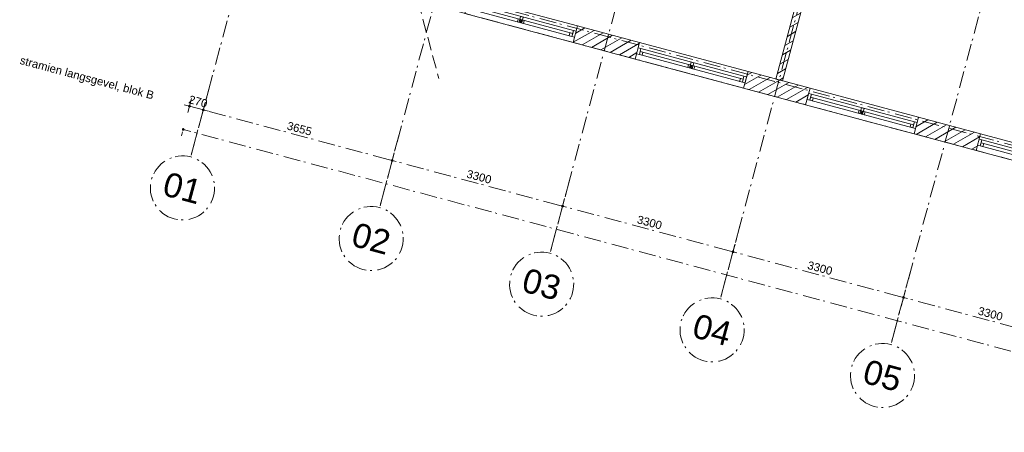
# Model space of a CAD drawing. Header units: millimetres. Extents: x -7616 to 74263, y -34032 to 21987.
# Tile 1 of 60: x -7079 to 11335, y -19631 to -11911. Entities that reach past the tile are written whole.
import ezdxf
from ezdxf.enums import TextEntityAlignment as Align

# ---------------------------------------------------------------- set-up
doc = ezdxf.new("R2010")
doc.units = ezdxf.units.MM
doc.header["$LTSCALE"] = 508
doc.header["$PDMODE"] = 1
doc.header["$PDSIZE"] = -2
doc.linetypes.add('Dash Style-2', pattern=[0.694425, 0.48607, -0.208355])
doc.linetypes.add('Dash Style-6', pattern=[1.04164, 0.625, -0.20828, 0.06943, -0.13893])
doc.layers.get('0').update_dxf_attribs({"lineweight": 0})
doc.layers.get('DEFPOINTS').update_dxf_attribs({"lineweight": 0})
for name, color, linetype, lineweight in [('(00) tekening-stramien-algemeen', 7, 'Dash Style-6', 0), ('(04) bouwaanvraag-brandweer-bestaand-WBDBO 60min', 1, 'Dash Style-2', 0), ('(21) buitenwanden-bestaand', 7, 'Continuous', 0), ('None', 7, 'Continuous', 0)]:
    doc.layers.add(name, color=color, linetype=linetype, lineweight=lineweight)
doc.styles.add('Arial', font='Arial')
doc.styles.add('Helvetica', font='Helvetica')
doc.dimstyles.new('KE __', dxfattribs={"dimtxt": 151.308594, "dimasz": 50.074463, "dimexe": 125, "dimexo": 500, "dimgap": 25, "dimtad": 1, "dimdec": 1, "dimtxsty": 'Helvetica', "dimblk": 'DOT', "dimblk1": 'DOT', "dimblk2": 'DOT', "dimcen": 0, "dimdle": 100, "dimazin": 0, "dimtfac": 0.8, "dimtdec": 1, "dimtix": 1, "dimtmove": 0, "dimatfit": 0, "dimldrblk": 'DOT', "dimfxl": 150, "dimfxlon": 1, "dimfrac": 2, "dimtolj": 1, "dimarcsym": 0})
pattern_1 = [(45, (0, 0), (-89.8026, 89.8026), [])]

# ---------------------------------------------------------------- blocks, each defined once
blk = doc.blocks.new('merk a1 plt')
at = {"layer": 'None', "color": 17, "lineweight": 0, "transparency": 33554687, "flags": 128}
for points in [[(0, 320), (2100, 320), (2100, 0), (0, 0)], [(53, 217), (53, 103), (0, 103), (0, 217)], [(53, 217), (2047, 217), (2047, 103), (53, 103)], [(53, 217), (2047, 217), (2047, 160), (53, 160)], [(1076, 217), (1076, 103), (1023, 103), (1023, 217)], [(2100, 217), (2100, 103), (2047, 103), (2047, 217)], [(106, 160), (106, 103), (53, 103), (53, 160)], [(1044, 160), (1044, 103), (991, 103), (991, 160)], [(1109, 160), (1109, 103), (1056, 103), (1056, 160)], [(2047, 160), (2047, 103), (1994, 103), (1994, 160)]]:
    blk.add_lwpolyline(points, close=True, dxfattribs=at)
blk = doc.blocks.new('blok B 02 (2D)')
at = {"layer": '(21) buitenwanden-bestaand', "linetype": 'Continuous', "lineweight": 0, "transparency": 33554687}
h = blk.add_hatch(dxfattribs=at)
h.set_pattern_fill('Brick', style=0, pattern_type=2)
h.set_pattern_definition(pattern_1)
h.paths.add_polyline_path([(10463.11, 7498.35), (10588.07, 7498.35), (10588.07, 320), (10463.11, 320)])
h = blk.add_hatch(dxfattribs=at)
h.set_pattern_fill('Brick', style=0, pattern_type=2)
h.set_pattern_definition(pattern_1)
h.paths.add_polyline_path([(6624.64, 320), (7824.64, 320), (7824.64, 0), (6624.64, 0)])
h = blk.add_hatch(dxfattribs=at)
h.set_pattern_fill('Brick', style=0, pattern_type=2)
h.set_pattern_definition(pattern_1)
h.paths.add_polyline_path([(9924.64, 320), (11124.64, 320), (11124.64, 0), (9924.64, 0)])
h = blk.add_hatch(dxfattribs=at)
h.set_pattern_fill('Brick', style=0, pattern_type=2)
h.set_pattern_definition(pattern_1)
h.paths.add_polyline_path([(13224.64, 320), (14424.64, 320), (14424.64, 0), (13224.64, 0)])
at = {"layer": '(04) bouwaanvraag-brandweer-bestaand-WBDBO 60min', "color": 6, "lineweight": 0, "transparency": 33554687}
blk.add_line((3619.64, 0.01), (4369.64, -1299.03), dxfattribs=at)
at = {"layer": '(21) buitenwanden-bestaand', "color": 1, "lineweight": 0, "transparency": 33554687, "flags": 128}
for points in [[(10463.11, 7498.35), (10588.07, 7498.35), (10588.07, 320), (10463.11, 320)], [(6624.64, 320), (7824.64, 320), (7824.64, 0), (6624.64, 0)], [(9924.64, 320), (11124.64, 320), (11124.64, 0), (9924.64, 0)], [(13224.64, 320), (14424.64, 320), (14424.64, 0), (13224.64, 0)]]:
    blk.add_lwpolyline(points, close=True, dxfattribs=at)
at = {"layer": 'None', "color": 17, "transparency": 33554687}
for p in [(4524.64, 0), (7824.64, 0), (11124.64, 0), (14424.64, 0)]:
    blk.add_blockref('merk a1 plt', p, dxfattribs=at)
blk = doc.blocks.new('Group-91-1')
at = {"layer": '(00) tekening-stramien-algemeen', "color": 2, "lineweight": 0, "transparency": 33554687}
for p, q in [((71038, -10800), (-1886, -10800)), ((71038, -11070), (-1886, -11070))]:
    blk.add_line(p, q, dxfattribs=at)
blk = doc.blocks.new('_Dot')
at = {"color": 0, "linetype": 'ByBlock', "lineweight": -2}
blk.add_line((-0.5, 0), (-1, 0), dxfattribs=at)
at = {"color": 0, "linetype": 'ByBlock', "const_width": 0.5}
blk.add_lwpolyline([(-0.25, 0, 1), (0.25, 0, 1)], format="xyb", close=True, dxfattribs=at)
blk = doc.blocks.new('*D198')
at = {"layer": '(00) tekening-stramien-algemeen', "color": 0, "lineweight": -2, "transparency": 33554687}
for p, q in [((13555, -350), (13555, -625)), ((16855, -350), (16855, -625)), ((16805, -500), (13605, -500))]:
    blk.add_line(p, q, dxfattribs=at)
at = {"layer": 'DEFPOINTS', "color": 0, "transparency": 33554687}
for p in [(13555, 2779), (16855, 2779), (13555, -500)]:
    blk.add_point(p, dxfattribs=at)
at = {"layer": '(00) tekening-stramien-algemeen', "color": 0, "lineweight": -2, "xscale": 50.07446289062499, "yscale": 50.07446289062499, "zscale": 50.07446289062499, "rotation": 180}
blk.add_blockref('_Dot', (13555, -500), dxfattribs=at)
at = {"layer": '(00) tekening-stramien-algemeen', "color": 0, "lineweight": -2, "xscale": 50.07446289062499, "yscale": 50.07446289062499, "zscale": 50.07446289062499}
blk.add_blockref('_Dot', (16855, -500), dxfattribs=at)
at = {"layer": '(00) tekening-stramien-algemeen', "color": 0, "lineweight": 0, "transparency": 33554687, "insert": (15205, -374), "char_height": 151.3, "attachment_point": 5, "style": 'Helvetica'}
blk.add_mtext('\\A1;3300', dxfattribs=at)
blk = doc.blocks.new('*D199')
at = {"layer": '(00) tekening-stramien-algemeen', "color": 0, "lineweight": -2, "transparency": 33554687}
for p, q in [((10255, -350), (10255, -625)), ((13555, -350), (13555, -625)), ((13505, -500), (10305, -500))]:
    blk.add_line(p, q, dxfattribs=at)
at = {"layer": 'DEFPOINTS', "color": 0, "transparency": 33554687}
for p in [(10255, 2779), (13555, 2779), (10255, -500)]:
    blk.add_point(p, dxfattribs=at)
at = {"layer": '(00) tekening-stramien-algemeen', "color": 0, "lineweight": -2, "xscale": 50.07446289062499, "yscale": 50.07446289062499, "zscale": 50.07446289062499, "rotation": 180}
blk.add_blockref('_Dot', (10255, -500), dxfattribs=at)
at = {"layer": '(00) tekening-stramien-algemeen', "color": 0, "lineweight": -2, "xscale": 50.07446289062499, "yscale": 50.07446289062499, "zscale": 50.07446289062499}
blk.add_blockref('_Dot', (13555, -500), dxfattribs=at)
at = {"layer": '(00) tekening-stramien-algemeen', "color": 0, "lineweight": 0, "transparency": 33554687, "insert": (11905, -374), "char_height": 151.3, "attachment_point": 5, "style": 'Helvetica'}
blk.add_mtext('\\A1;3300', dxfattribs=at)
blk = doc.blocks.new('*D200')
at = {"layer": '(00) tekening-stramien-algemeen', "color": 0, "lineweight": -2, "transparency": 33554687}
for p, q in [((6955, -350), (6955, -625)), ((10255, -350), (10255, -625)), ((10205, -500), (7005, -500))]:
    blk.add_line(p, q, dxfattribs=at)
at = {"layer": 'DEFPOINTS', "color": 0, "transparency": 33554687}
for p in [(6955, 2779), (10255, 2779), (6955, -500)]:
    blk.add_point(p, dxfattribs=at)
at = {"layer": '(00) tekening-stramien-algemeen', "color": 0, "lineweight": -2, "xscale": 50.07446289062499, "yscale": 50.07446289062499, "zscale": 50.07446289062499, "rotation": 180}
blk.add_blockref('_Dot', (6955, -500), dxfattribs=at)
at = {"layer": '(00) tekening-stramien-algemeen', "color": 0, "lineweight": -2, "xscale": 50.07446289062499, "yscale": 50.07446289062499, "zscale": 50.07446289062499}
blk.add_blockref('_Dot', (10255, -500), dxfattribs=at)
at = {"layer": '(00) tekening-stramien-algemeen', "color": 0, "lineweight": 0, "transparency": 33554687, "insert": (8605, -374), "char_height": 151.3, "attachment_point": 5, "style": 'Helvetica'}
blk.add_mtext('\\A1;3300', dxfattribs=at)
blk = doc.blocks.new('*D201')
at = {"layer": '(00) tekening-stramien-algemeen', "color": 0, "lineweight": -2, "transparency": 33554687}
for p, q in [((3655, -350), (3655, -625)), ((6955, -350), (6955, -625)), ((6905, -500), (3705, -500))]:
    blk.add_line(p, q, dxfattribs=at)
at = {"layer": 'DEFPOINTS', "color": 0, "transparency": 33554687}
for p in [(3655, 2779), (6955, 2779), (3655, -500)]:
    blk.add_point(p, dxfattribs=at)
at = {"layer": '(00) tekening-stramien-algemeen', "color": 0, "lineweight": -2, "xscale": 50.07446289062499, "yscale": 50.07446289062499, "zscale": 50.07446289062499, "rotation": 180}
blk.add_blockref('_Dot', (3655, -500), dxfattribs=at)
at = {"layer": '(00) tekening-stramien-algemeen', "color": 0, "lineweight": -2, "xscale": 50.07446289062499, "yscale": 50.07446289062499, "zscale": 50.07446289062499}
blk.add_blockref('_Dot', (6955, -500), dxfattribs=at)
at = {"layer": '(00) tekening-stramien-algemeen', "color": 0, "lineweight": 0, "transparency": 33554687, "insert": (5305, -374), "char_height": 151.3, "attachment_point": 5, "style": 'Helvetica'}
blk.add_mtext('\\A1;3300', dxfattribs=at)
blk = doc.blocks.new('*D202')
at = {"layer": '(00) tekening-stramien-algemeen', "color": 0, "lineweight": -2, "transparency": 33554687}
for p, q in [((0, -350), (0, -625)), ((3655, -350), (3655, -625)), ((3605, -500), (50, -500))]:
    blk.add_line(p, q, dxfattribs=at)
at = {"layer": 'DEFPOINTS', "color": 0, "transparency": 33554687}
for p in [(0, 2779), (3655, 2779), (0, -500)]:
    blk.add_point(p, dxfattribs=at)
at = {"layer": '(00) tekening-stramien-algemeen', "color": 0, "lineweight": -2, "xscale": 50.07446289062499, "yscale": 50.07446289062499, "zscale": 50.07446289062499, "rotation": 180}
blk.add_blockref('_Dot', (0, -500), dxfattribs=at)
at = {"layer": '(00) tekening-stramien-algemeen', "color": 0, "lineweight": -2, "xscale": 50.07446289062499, "yscale": 50.07446289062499, "zscale": 50.07446289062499}
blk.add_blockref('_Dot', (3655, -500), dxfattribs=at)
at = {"layer": '(00) tekening-stramien-algemeen', "color": 0, "lineweight": 0, "transparency": 33554687, "insert": (1827, -374), "char_height": 151.3, "attachment_point": 5, "style": 'Helvetica'}
blk.add_mtext('\\A1;3655', dxfattribs=at)
blk = doc.blocks.new('*D203')
at = {"layer": '(00) tekening-stramien-algemeen', "color": 0, "lineweight": -2, "transparency": 33554687}
for p, q in [((-270, -350), (-270, -625)), ((0, -350), (0, -625)), ((-320, -500), (-370, -500)), ((0, -500), (-270, -500)), ((50, -500), (100, -500))]:
    blk.add_line(p, q, dxfattribs=at)
at = {"layer": 'DEFPOINTS', "color": 0, "transparency": 33554687}
for p in [(0, 2779), (-270, 2509), (-270, -500)]:
    blk.add_point(p, dxfattribs=at)
at = {"layer": '(00) tekening-stramien-algemeen', "color": 0, "lineweight": -2, "xscale": 50.07446289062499, "yscale": 50.07446289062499, "zscale": 50.07446289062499}
blk.add_blockref('_Dot', (-270, -500), dxfattribs=at)
at = {"layer": '(00) tekening-stramien-algemeen', "color": 0, "lineweight": -2, "xscale": 50.07446289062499, "yscale": 50.07446289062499, "zscale": 50.07446289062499, "rotation": 180}
blk.add_blockref('_Dot', (0, -500), dxfattribs=at)
at = {"layer": '(00) tekening-stramien-algemeen', "color": 0, "lineweight": 0, "transparency": 33554687, "insert": (-135, -374), "char_height": 151.3, "attachment_point": 5, "style": 'Helvetica'}
blk.add_mtext('\\A1;270', dxfattribs=at)
blk = doc.blocks.new('00-stramienbol')
at = {"layer": '(00) tekening-stramien-algemeen', "color": 2, "lineweight": 0, "transparency": 33554687, "flags": 128}
blk.add_lwpolyline([(0, 600), (59, 597), (117, 588), (174, 574), (230, 554), (283, 529), (333, 499), (381, 464), (424, 424), (464, 381), (499, 333), (529, 283), (554, 230), (574, 174), (588, 117), (597, 59), (600, 0), (597, -59), (588, -117), (574, -174), (554, -230), (529, -283), (499, -333), (464, -381), (424, -424), (381, -464), (333, -499), (283, -529), (230, -554), (174, -574), (117, -588), (59, -597), (0, -600), (-59, -597), (-117, -588), (-174, -574), (-230, -554), (-283, -529), (-333, -499), (-381, -464), (-424, -424), (-464, -381), (-499, -333), (-529, -283), (-554, -230), (-574, -174), (-588, -117), (-597, -59), (-600, 0), (-597, 59), (-588, 117), (-574, 174), (-554, 230), (-529, 283), (-499, 333), (-464, 381), (-424, 424), (-381, 464), (-333, 499), (-283, 529), (-230, 554), (-174, 574), (-117, 588), (-59, 597)], close=True, dxfattribs=at)
at = {"layer": '(00) tekening-stramien-algemeen', "color": 7, "linetype": 'Continuous', "lineweight": 0, "transparency": 33554687}
for p in [(0, 600), (-600, 0), (0, 0), (600, 0), (0, -600)]:
    blk.add_point(p, dxfattribs=at)
at = {"layer": '(00) tekening-stramien-algemeen', "color": 2, "transparency": 33554687, "style": 'Arial'}
blk.add_attdef('hoofdveld', text='', height=453, dxfattribs=at).set_placement((0, 0), align=Align.MIDDLE_CENTER)
at = {"layer": 'None', "color": 0, "flags": 1}
for tag, p in [('subveld_1', (-600, -1416)), ('subveld_2', (-600, -2231))]:
    blk.add_attdef(tag, p, '', height=453, dxfattribs=at)
blk = doc.blocks.new('*D205')
at = {"layer": '(00) tekening-stramien-algemeen', "color": 0, "lineweight": -2, "transparency": 33554687}
for p, q in [((67610, -14529), (-220, -14529)), ((67660, -14379), (67660, -14654)), ((-270, -14579), (-270, -14654))]:
    blk.add_line(p, q, dxfattribs=at)
at = {"layer": 'DEFPOINTS', "color": 0, "transparency": 33554687}
for p in [(67660, -11070), (-270, -14079), (-270, -14529)]:
    blk.add_point(p, dxfattribs=at)
at = {"layer": '(00) tekening-stramien-algemeen', "color": 0, "lineweight": -2, "xscale": 50.07446289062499, "yscale": 50.07446289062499, "zscale": 50.07446289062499, "rotation": 180}
blk.add_blockref('_Dot', (-270, -14529), dxfattribs=at)
at = {"layer": '(00) tekening-stramien-algemeen', "color": 0, "lineweight": -2, "xscale": 50.07446289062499, "yscale": 50.07446289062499, "zscale": 50.07446289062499}
blk.add_blockref('_Dot', (67660, -14529), dxfattribs=at)
at = {"layer": '(00) tekening-stramien-algemeen', "color": 0, "lineweight": 0, "transparency": 33554687, "insert": (33695, -14428), "char_height": 151.3, "attachment_point": 5, "style": 'Helvetica'}
blk.add_mtext('\\A1;67930', dxfattribs=at)
blk = doc.blocks.new('stramien langs gevel blok B')
at = {"layer": '(00) tekening-stramien-algemeen', "color": 2, "lineweight": 0, "transparency": 33554687}
for p, q in [((0, 0), (0, -1411.2)), ((3655, 0), (3655, -1411.2)), ((6955, 0), (6955, -1411.2)), ((10255, 0), (10255, -1411.2)), ((13555, 0), (13555, -1411.2))]:
    blk.add_line(p, q, dxfattribs=at)
at = {"layer": '(00) tekening-stramien-algemeen', "color": 2}
ref = blk.add_blockref('00-stramienbol', (0, -2011.2), dxfattribs=dict(at, rotation=180))
ref.add_attrib('hoofdveld', '01', dxfattribs={"color": 2, "transparency": 33554687, "height": 453.1, "style": 'Arial'}).set_placement((0, -2011.2), align=Align.MIDDLE_CENTER)
ref = blk.add_blockref('00-stramienbol', (3655, -2011.2), dxfattribs=dict(at, rotation=180))
ref.add_attrib('hoofdveld', '02', dxfattribs={"color": 2, "transparency": 33554687, "height": 453.1, "style": 'Arial'}).set_placement((3655, -2011.2), align=Align.MIDDLE_CENTER)
ref = blk.add_blockref('00-stramienbol', (6955, -2011.2), dxfattribs=dict(at, rotation=180))
ref.add_attrib('hoofdveld', '03', dxfattribs={"color": 2, "transparency": 33554687, "height": 453.1, "style": 'Arial'}).set_placement((6955, -2011.2), align=Align.MIDDLE_CENTER)
ref = blk.add_blockref('00-stramienbol', (10255, -2011.2), dxfattribs=dict(at, rotation=180))
ref.add_attrib('hoofdveld', '04', dxfattribs={"color": 2, "transparency": 33554687, "height": 453.1, "style": 'Arial'}).set_placement((10255, -2011.2), align=Align.MIDDLE_CENTER)
ref = blk.add_blockref('00-stramienbol', (13555, -2011.2), dxfattribs=dict(at, rotation=180))
ref.add_attrib('hoofdveld', '05', dxfattribs={"color": 2, "transparency": 33554687, "height": 453.1, "style": 'Arial'}).set_placement((13555, -2011.2), align=Align.MIDDLE_CENTER)
at = {"layer": 'None', "color": 17, "transparency": 33554687, "insert": (-3550.9, -405.8), "char_height": 151.309, "attachment_point": 1, "line_spacing_factor": 0.834288, "style": 'Helvetica'}
blk.add_mtext('stramien langsgevel, blok B', dxfattribs=at)
at = {"layer": '(00) tekening-stramien-algemeen', "color": 2, "lineweight": 0, "transparency": 33554687}
for base, p1, p2, picture, middle in [((-270, -500), (0, 2778.8), (-270, 2508.8), '*D203', (-135, -374.3)), ((0, -500), (3655, 2778.8), (0, 2778.8), '*D202', (1827.5, -374.3)), ((3655, -500), (6955, 2778.8), (3655, 2778.8), '*D201', (5305, -374.3)), ((6955, -500), (10255, 2778.8), (6955, 2778.8), '*D200', (8605, -374.3)), ((10255, -500), (13555, 2778.8), (10255, 2778.8), '*D199', (11905, -374.3)), ((13555, -500), (16855, 2778.8), (13555, 2778.8), '*D198', (15205, -374.3))]:
    dim = blk.add_linear_dim(base=base, p1=p1, p2=p2, dimstyle='KE __', override={"dimgap": 50, "dimdec": 0, "dimpost": '<>', "dimtxsty": 'Helvetica', "dimtmove": 2}, dxfattribs=at)
    dim.commit()
    dim.dimension.update_dxf_attribs({"geometry": picture, "text_midpoint": middle})
blk = doc.blocks.new('Stramien blok B')
at = {"layer": '(00) tekening-stramien-algemeen', "color": 2, "lineweight": 0, "transparency": 33554687}
for p, q in [((0, 1407.5), (0, -14990)), ((3655, 1407.7), (3655, -14990)), ((6955, 1407.7), (6955, -14990)), ((10255, 1407.7), (10255, -14990)), ((13555, 1407.7), (13555, -14990))]:
    blk.add_line(p, q, dxfattribs=at)
at = {"layer": 'None', "color": 17, "transparency": 33554687}
for name, p in [('Group-91-1', (0, 0)), ('stramien langs gevel blok B', (0, -13578.9))]:
    blk.add_blockref(name, p, dxfattribs=at)
at = {"layer": '(00) tekening-stramien-algemeen', "color": 2, "lineweight": 0, "transparency": 33554687}
dim = blk.add_linear_dim(base=(-270, -14528.9), p1=(67660, -11070), p2=(-270, -14078.9), dimstyle='KE __', override={"dimgap": 25, "dimdec": 0, "dimpost": '<>', "dimtxsty": 'Helvetica', "dimtmove": 2}, dxfattribs=at)
dim.commit()
dim.dimension.update_dxf_attribs({"geometry": '*D205', "text_midpoint": (33695, -14428.2)})

msp = doc.modelspace()

# ---------------------------------------------------------------- block references
at = {"layer": 'None', "color": 17, "transparency": 33554687}
for name, p, rotation in [('Stramien blok B', (0, 0), 344.9999645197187), ('blok B 02 (2D)', (-3126, -10623), 344.9999999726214)]:
    msp.add_blockref(name, p, dxfattribs=dict(at, rotation=rotation))

doc.saveas('drawing.dxf')
